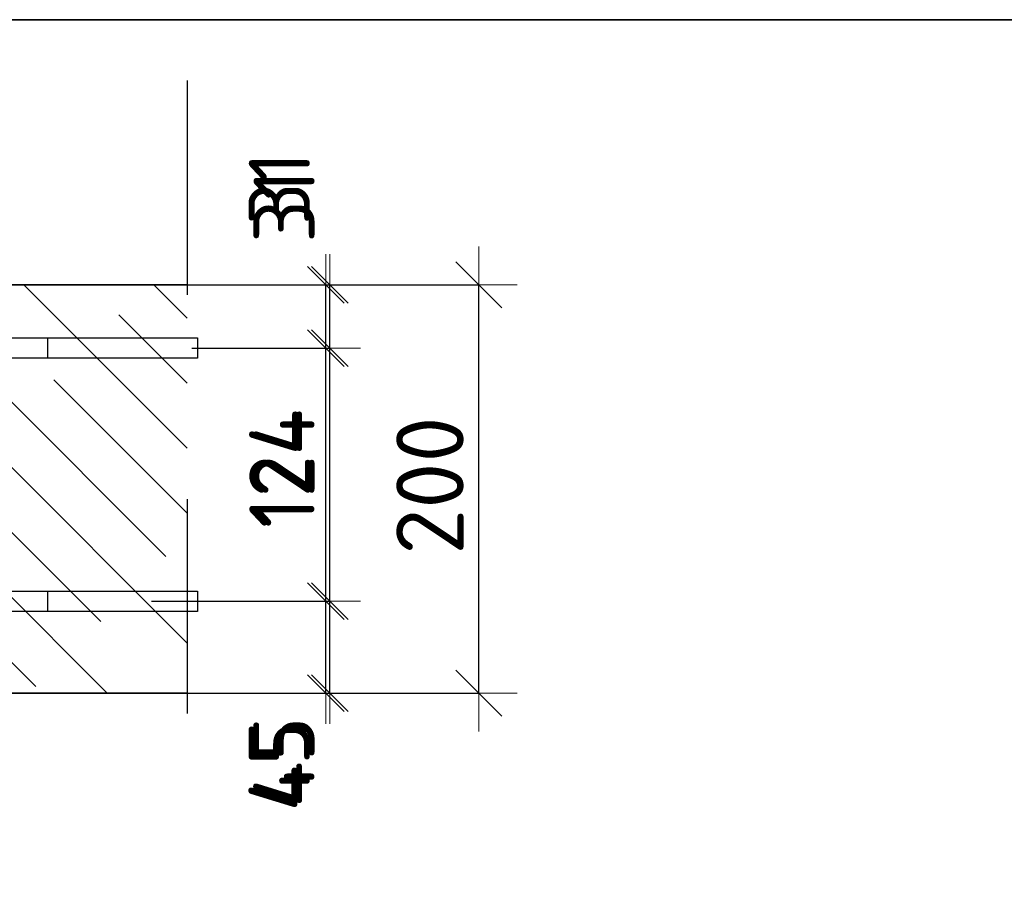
# Model space of a CAD drawing. Header units: metres. Extents: x -38 to 99, y -15 to 21.
# Tile 61 of 88: x 72.674 to 73.156, y 7.242 to 7.672. Entities that reach past the tile are written whole.
import ezdxf

# ---------------------------------------------------------------- set-up
doc = ezdxf.new("R2010")
doc.units = ezdxf.units.M
doc.header["$PDMODE"] = 65
doc.linetypes.add('______4', pattern=[0.135, 0.105, -0.03])
for name, color, linetype, lineweight in [('XR$3$Арм. стержнями верхней зоны', 180, 'Continuous', 35), ('XR$3$Арм. стержнями нижней зоны', 180, 'Continuous', 35), ('XR$3$Арм.стержн. Арматура края', 96, 'Continuous', 35), ('XR$3$Размерная линия (1)', 7, 'Continuous', 13), ('XR$3$Размерная линия_ общее', 7, 'Continuous', 13), ('XR$5$Арм. стержнями верхней зоны', 180, 'Continuous', 35), ('XR$5$Арм. стержнями нижней зоны', 180, 'Continuous', 35), ('XR$5$Арм.стержн. Арматура края', 96, 'Continuous', 35), ('XR$5$Размерная линия (1)', 7, 'Continuous', 13), ('XR$5$Размерная линия_ общее', 7, 'Continuous', 13)]:
    doc.layers.add(name, color=color, linetype=linetype, lineweight=lineweight)
doc.styles.add('ISOCPEUR', font='txt')
doc.dimstyles.new('DIMSTYLE_12', dxfattribs={"dimtxt": 0.03, "dimasz": 0.03, "dimexe": 0, "dimexo": 0, "dimgap": 0.015, "dimtad": 2, "dimdec": 0, "dimlfac": 1000, "dimrnd": 1, "dimzin": 12, "dimdsep": 46, "dimtxsty": 'ISOCPEUR', "dimblk1": 'ALL_ML_STRICH', "dimblk2": 'ALL_ML_STRICH', "dimsah": 1, "dimcen": 0, "dimclrd": 7, "dimclre": 256, "dimclrt": 7, "dimadec": 0, "dimazin": 0, "dimtfac": 1, "dimtdec": 0, "dimtix": 1, "dimtmove": 2, "dimatfit": 3, "dimfxl": 0, "dimtzin": 0, "dimlwd": 0, "dimlwe": -3, "dimarcsym": 0})
doc.dimstyles.new('DIMSTYLE_14', dxfattribs={"dimtxt": 0.03, "dimasz": 0.03, "dimexe": 0, "dimexo": 0, "dimgap": 0.015, "dimtad": 2, "dimdec": 0, "dimlfac": 1000, "dimrnd": 1, "dimzin": 12, "dimdsep": 46, "dimtxsty": 'ISOCPEUR', "dimblk1": 'ALL_ML_STRICH', "dimblk2": 'ALL_ML_STRICH', "dimsah": 1, "dimcen": 0, "dimclrd": 7, "dimclre": 256, "dimclrt": 7, "dimadec": 0, "dimazin": 0, "dimtfac": 1, "dimtdec": 0, "dimtix": 1, "dimtmove": 2, "dimatfit": 3, "dimfxl": 0, "dimtvp": 1.2, "dimtzin": 0, "dimlwd": 0, "dimlwe": -3, "dimarcsym": 0})
doc.dimstyles.new('DIMSTYLE_8', dxfattribs={"dimtxt": 0.033, "dimasz": 0.0375, "dimexe": 0, "dimexo": 0, "dimgap": 0.0165, "dimtad": 2, "dimdec": 0, "dimlfac": 1000, "dimrnd": 1, "dimzin": 12, "dimdsep": 46, "dimtxsty": 'ISOCPEUR', "dimblk1": 'ALL_ML_STRICH', "dimblk2": 'ALL_ML_STRICH', "dimsah": 1, "dimcen": 0, "dimclrd": 7, "dimclre": 256, "dimclrt": 7, "dimadec": 0, "dimazin": 0, "dimtfac": 1, "dimtdec": 0, "dimtix": 1, "dimtmove": 2, "dimatfit": 3, "dimfxl": 0, "dimtzin": 0, "dimlwd": 0, "dimlwe": -3, "dimarcsym": 0})
pattern_1 = [(135, (0, 0), (-0.031819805, -0.031819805), [0.4, -0.05, 0, -0.05]), (135, (-0.01591, -0.01591), (-0.031819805, -0.031819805), [0.8, -0.1, 0.1, -0.1])]

# ---------------------------------------------------------------- blocks, each defined once
blk = doc.blocks.new('ALL_ML_STRICH')
at = {"color": 0, "linetype": 'ByBlock', "lineweight": -2}
for p, q in [((0, -0.5), (0, 0.5)), ((-0.3, -0.3), (0.3, 0.3)), ((-1, 0), (0.5, 0))]:
    blk.add_line(p, q, dxfattribs=at)
blk = doc.blocks.new('*D135')
at = {"layer": 'DEFPOINTS', "color": 7, "linetype": 'Continuous', "lineweight": 13, "transparency": 33554687}
for p in [(72.7273, 7.54188), (72.7273, 7.34188), (72.89884, 7.34188)]:
    blk.add_point(p, dxfattribs=at)
at = {"layer": 'XR$3$Размерная линия_ общее', "color": 253, "linetype": 'Continuous', "lineweight": -2, "true_color": 0xa0a0a0, "transparency": 33554687}
for p, q in [((72.7473, 7.54188), (72.89884, 7.54188)), ((72.7473, 7.34188), (72.89884, 7.34188))]:
    blk.add_line(p, q, dxfattribs=at)
at = {"layer": 'XR$3$Размерная линия_ общее', "color": 7, "linetype": 'Continuous', "lineweight": -2, "transparency": 33554687}
blk.add_line((72.89884, 7.34188), (72.89884, 7.54188), dxfattribs=at)
at = {"layer": 'XR$3$Размерная линия_ общее', "color": 7, "linetype": 'Continuous', "lineweight": 13, "transparency": 33554687, "xscale": 0.0375, "yscale": 0.0375, "zscale": 0.0375}
for p, rotation in [((72.89884, 7.54188), 90), ((72.89884, 7.34188), 270)]:
    blk.add_blockref('ALL_ML_STRICH', p, dxfattribs=dict(at, rotation=rotation))
at = {"layer": 'XR$3$Размерная линия_ общее', "color": 7, "linetype": 'Continuous', "lineweight": 13, "transparency": 33554687, "insert": (72.87484, 7.44353), "char_height": 0.033, "width": 0.099, "attachment_point": 5, "rotation": 90, "style": 'ISOCPEUR'}
blk.add_mtext('\\A1;{200}', dxfattribs=at)
blk = doc.blocks.new('*D201')
at = {"layer": 'DEFPOINTS', "color": 7, "linetype": 'Continuous', "lineweight": 13, "transparency": 33554687}
for p in [(72.73118, 7.38688), (72.74403, 7.34188), (72.82384, 7.34188)]:
    blk.add_point(p, dxfattribs=at)
at = {"layer": 'XR$3$Размерная линия (1)', "color": 9, "linetype": 'Continuous', "lineweight": -2, "true_color": 0xc7c7c7, "transparency": 33554687}
for p, q in [((72.75118, 7.38688), (72.82384, 7.38688)), ((72.76403, 7.34188), (72.82384, 7.34188))]:
    blk.add_line(p, q, dxfattribs=at)
at = {"layer": 'XR$3$Размерная линия (1)', "color": 7, "linetype": 'Continuous', "lineweight": -2, "transparency": 33554687}
blk.add_line((72.82384, 7.34188), (72.82384, 7.38688), dxfattribs=at)
at = {"layer": 'XR$3$Размерная линия (1)', "color": 7, "linetype": 'Continuous', "lineweight": 13, "transparency": 33554687, "xscale": 0.03, "yscale": 0.03, "zscale": 0.03}
for p, rotation in [((72.82384, 7.38688), 90), ((72.82384, 7.34188), 270)]:
    blk.add_blockref('ALL_ML_STRICH', p, dxfattribs=dict(at, rotation=rotation))
at = {"layer": 'XR$3$Размерная линия (1)', "color": 7, "linetype": 'Continuous', "lineweight": 13, "transparency": 33554687, "insert": (72.80098, 7.30614), "char_height": 0.03, "width": 0.06, "attachment_point": 5, "rotation": 90, "style": 'ISOCPEUR'}
blk.add_mtext('\\A1;{45}', dxfattribs=at)
blk = doc.blocks.new('*D202')
at = {"layer": 'DEFPOINTS', "color": 7, "linetype": 'Continuous', "lineweight": 13, "transparency": 33554687}
for p in [(72.73821, 7.51088), (72.73118, 7.38688), (72.82384, 7.38688)]:
    blk.add_point(p, dxfattribs=at)
at = {"layer": 'XR$3$Размерная линия (1)', "color": 9, "linetype": 'Continuous', "lineweight": -2, "true_color": 0xc7c7c7, "transparency": 33554687}
for p, q in [((72.75821, 7.51088), (72.82384, 7.51088)), ((72.75118, 7.38688), (72.82384, 7.38688))]:
    blk.add_line(p, q, dxfattribs=at)
at = {"layer": 'XR$3$Размерная линия (1)', "color": 7, "linetype": 'Continuous', "lineweight": -2, "transparency": 33554687}
blk.add_line((72.82384, 7.38688), (72.82384, 7.51088), dxfattribs=at)
at = {"layer": 'XR$3$Размерная линия (1)', "color": 7, "linetype": 'Continuous', "lineweight": 13, "transparency": 33554687, "xscale": 0.03, "yscale": 0.03, "zscale": 0.03}
for p, rotation in [((72.82384, 7.51088), 90), ((72.82384, 7.38688), 270)]:
    blk.add_blockref('ALL_ML_STRICH', p, dxfattribs=dict(at, rotation=rotation))
at = {"layer": 'XR$3$Размерная линия (1)', "color": 7, "linetype": 'Continuous', "lineweight": 13, "transparency": 33554687, "insert": (72.80134, 7.45188), "char_height": 0.03, "width": 0.09, "attachment_point": 5, "rotation": 90, "style": 'ISOCPEUR'}
blk.add_mtext('\\A1;{124}', dxfattribs=at)
blk = doc.blocks.new('*D203')
at = {"layer": 'DEFPOINTS', "color": 7, "linetype": 'Continuous', "lineweight": 13, "transparency": 33554687}
for p in [(72.72034, 7.54188), (72.73821, 7.51088), (72.82384, 7.51088)]:
    blk.add_point(p, dxfattribs=at)
at = {"layer": 'XR$3$Размерная линия (1)', "color": 9, "linetype": 'Continuous', "lineweight": -2, "true_color": 0xc7c7c7, "transparency": 33554687}
for p, q in [((72.74034, 7.54188), (72.82384, 7.54188)), ((72.75821, 7.51088), (72.82384, 7.51088))]:
    blk.add_line(p, q, dxfattribs=at)
at = {"layer": 'XR$3$Размерная линия (1)', "color": 7, "linetype": 'Continuous', "lineweight": -2, "transparency": 33554687}
blk.add_line((72.82384, 7.51088), (72.82384, 7.54188), dxfattribs=at)
at = {"layer": 'XR$3$Размерная линия (1)', "color": 7, "linetype": 'Continuous', "lineweight": 13, "transparency": 33554687, "xscale": 0.03, "yscale": 0.03, "zscale": 0.03}
for p, rotation in [((72.82384, 7.54188), 90), ((72.82384, 7.51088), 270)]:
    blk.add_blockref('ALL_ML_STRICH', p, dxfattribs=dict(at, rotation=rotation))
at = {"layer": 'XR$3$Размерная линия (1)', "color": 7, "linetype": 'Continuous', "lineweight": 13, "transparency": 33554687, "insert": (72.8011, 7.58917), "char_height": 0.03, "width": 0.06, "attachment_point": 5, "rotation": 90, "style": 'ISOCPEUR'}
blk.add_mtext('\\A1;{31}', dxfattribs=at)
blk = doc.blocks.new('*D370')
at = {"layer": 'DEFPOINTS', "color": 7, "linetype": 'Continuous', "lineweight": 13, "transparency": 33554687}
for p in [(72.7273, 7.54188), (72.7273, 7.34188), (72.89884, 7.34188)]:
    blk.add_point(p, dxfattribs=at)
at = {"layer": 'XR$5$Размерная линия_ общее', "color": 253, "linetype": 'Continuous', "lineweight": -2, "true_color": 0xa0a0a0, "transparency": 33554687}
for p, q in [((72.7473, 7.54188), (72.89884, 7.54188)), ((72.7473, 7.34188), (72.89884, 7.34188))]:
    blk.add_line(p, q, dxfattribs=at)
at = {"layer": 'XR$5$Размерная линия_ общее', "color": 7, "linetype": 'Continuous', "lineweight": -2, "transparency": 33554687}
blk.add_line((72.89884, 7.34188), (72.89884, 7.54188), dxfattribs=at)
at = {"layer": 'XR$5$Размерная линия_ общее', "color": 7, "linetype": 'Continuous', "lineweight": 13, "transparency": 33554687, "xscale": 0.0375, "yscale": 0.0375, "zscale": 0.0375}
for p, rotation in [((72.89884, 7.54188), 90), ((72.89884, 7.34188), 270)]:
    blk.add_blockref('ALL_ML_STRICH', p, dxfattribs=dict(at, rotation=rotation))
at = {"layer": 'XR$5$Размерная линия_ общее', "color": 7, "linetype": 'Continuous', "lineweight": 13, "transparency": 33554687, "insert": (72.87484, 7.44353), "char_height": 0.033, "width": 0.099, "attachment_point": 5, "rotation": 90, "style": 'ISOCPEUR'}
blk.add_mtext('\\A1;{200}', dxfattribs=at)
blk = doc.blocks.new('*D443')
at = {"layer": 'DEFPOINTS', "color": 7, "linetype": 'Continuous', "lineweight": 13, "transparency": 33554687}
for p in [(72.71852, 7.38688), (72.73137, 7.34188), (72.82582, 7.34188)]:
    blk.add_point(p, dxfattribs=at)
at = {"layer": 'XR$5$Размерная линия (1)', "color": 9, "linetype": 'Continuous', "lineweight": -2, "true_color": 0xc7c7c7, "transparency": 33554687}
for p, q in [((72.73852, 7.38688), (72.82582, 7.38688)), ((72.75137, 7.34188), (72.82582, 7.34188))]:
    blk.add_line(p, q, dxfattribs=at)
at = {"layer": 'XR$5$Размерная линия (1)', "color": 7, "linetype": 'Continuous', "lineweight": -2, "transparency": 33554687}
blk.add_line((72.82582, 7.34188), (72.82582, 7.38688), dxfattribs=at)
at = {"layer": 'XR$5$Размерная линия (1)', "color": 7, "linetype": 'Continuous', "lineweight": 13, "transparency": 33554687, "xscale": 0.03, "yscale": 0.03, "zscale": 0.03}
for p, rotation in [((72.82582, 7.38688), 90), ((72.82582, 7.34188), 270)]:
    blk.add_blockref('ALL_ML_STRICH', p, dxfattribs=dict(at, rotation=rotation))
at = {"layer": 'XR$5$Размерная линия (1)', "color": 7, "linetype": 'Continuous', "lineweight": 13, "transparency": 33554687, "insert": (72.80331, 7.30812), "char_height": 0.03, "width": 0.06, "attachment_point": 5, "rotation": 90, "style": 'ISOCPEUR'}
blk.add_mtext('\\A1;{45}', dxfattribs=at)
blk = doc.blocks.new('*D444')
at = {"layer": 'DEFPOINTS', "color": 7, "linetype": 'Continuous', "lineweight": 13, "transparency": 33554687}
for p in [(72.75868, 7.51088), (72.71852, 7.38688), (72.82582, 7.38688)]:
    blk.add_point(p, dxfattribs=at)
at = {"layer": 'XR$5$Размерная линия (1)', "color": 9, "linetype": 'Continuous', "lineweight": -2, "true_color": 0xc7c7c7, "transparency": 33554687}
for p, q in [((72.77868, 7.51088), (72.82582, 7.51088)), ((72.73852, 7.38688), (72.82582, 7.38688))]:
    blk.add_line(p, q, dxfattribs=at)
at = {"layer": 'XR$5$Размерная линия (1)', "color": 7, "linetype": 'Continuous', "lineweight": -2, "transparency": 33554687}
blk.add_line((72.82582, 7.38688), (72.82582, 7.51088), dxfattribs=at)
at = {"layer": 'XR$5$Размерная линия (1)', "color": 7, "linetype": 'Continuous', "lineweight": 13, "transparency": 33554687, "xscale": 0.03, "yscale": 0.03, "zscale": 0.03}
for p, rotation in [((72.82582, 7.51088), 90), ((72.82582, 7.38688), 270)]:
    blk.add_blockref('ALL_ML_STRICH', p, dxfattribs=dict(at, rotation=rotation))
at = {"layer": 'XR$5$Размерная линия (1)', "color": 7, "linetype": 'Continuous', "lineweight": 13, "transparency": 33554687, "insert": (72.80332, 7.45188), "char_height": 0.03, "width": 0.09, "attachment_point": 5, "rotation": 90, "style": 'ISOCPEUR'}
blk.add_mtext('\\A1;{124}', dxfattribs=at)
blk = doc.blocks.new('*D445')
at = {"layer": 'DEFPOINTS', "color": 7, "linetype": 'Continuous', "lineweight": 13, "transparency": 33554687}
for p in [(72.70768, 7.54188), (72.75868, 7.51088), (72.82582, 7.51088)]:
    blk.add_point(p, dxfattribs=at)
at = {"layer": 'XR$5$Размерная линия (1)', "color": 9, "linetype": 'Continuous', "lineweight": -2, "true_color": 0xc7c7c7, "transparency": 33554687}
for p, q in [((72.72768, 7.54188), (72.82582, 7.54188)), ((72.77868, 7.51088), (72.82582, 7.51088))]:
    blk.add_line(p, q, dxfattribs=at)
at = {"layer": 'XR$5$Размерная линия (1)', "color": 7, "linetype": 'Continuous', "lineweight": -2, "transparency": 33554687}
blk.add_line((72.82582, 7.51088), (72.82582, 7.54188), dxfattribs=at)
at = {"layer": 'XR$5$Размерная линия (1)', "color": 7, "linetype": 'Continuous', "lineweight": 13, "transparency": 33554687, "xscale": 0.03, "yscale": 0.03, "zscale": 0.03}
for p, rotation in [((72.82582, 7.54188), 90), ((72.82582, 7.51088), 270)]:
    blk.add_blockref('ALL_ML_STRICH', p, dxfattribs=dict(at, rotation=rotation))
at = {"layer": 'XR$5$Размерная линия (1)', "color": 7, "linetype": 'Continuous', "lineweight": 13, "transparency": 33554687, "insert": (72.80341, 7.58046), "char_height": 0.03, "width": 0.06, "attachment_point": 5, "rotation": 90, "style": 'ISOCPEUR'}
blk.add_mtext('\\A1;{31}', dxfattribs=at)

msp = doc.modelspace()

# ---------------------------------------------------------------- hatches: boundary and pattern name
at = {"linetype": 'Continuous', "lineweight": 13, "transparency": 33554687}
h = msp.add_hatch(dxfattribs=at)
h.set_pattern_fill('__________540', scale=0.015, style=0, pattern_type=2)
h.set_pattern_definition(pattern_1)
h.paths.add_polyline_path([(72.1675, 7.54188), (72.1675, 7.34188), (72.75595, 7.34188), (72.75595, 7.54188)], flags=0)
h = msp.add_hatch(dxfattribs=at)
h.set_pattern_fill('__________540', scale=0.015, style=0, pattern_type=2)
h.set_pattern_definition(pattern_1)
h.paths.add_polyline_path([(72.1675, 7.54188), (72.1675, 7.34188), (72.75595, 7.34188), (72.75595, 7.54188)], flags=0)

# ---------------------------------------------------------------- linework, layer by layer
at = {"color": 7, "linetype": 'Continuous', "lineweight": 35, "transparency": 33554687}
for p, q in [((67.91979, 7.67171), (86.41979, 7.67171)), ((72.75595, 7.54188), (72.1675, 7.54188)), ((72.75595, 7.54188), (72.1675, 7.54188)), ((72.1675, 7.34188), (72.75595, 7.34188)), ((72.1675, 7.34188), (72.75595, 7.34188))]:
    msp.add_line(p, q, dxfattribs=at)
at = {"color": 7, "linetype": '______4', "lineweight": 25, "transparency": 33554687}
msp.add_line((72.75595, 7.64188), (72.75595, 7.24188), dxfattribs=at)
msp.add_line((72.75595, 7.64188), (72.75595, 7.24188), dxfattribs=at)
at = {"layer": 'XR$3$Арм. стержнями верхней зоны', "color": 4, "linetype": 'Continuous', "lineweight": 25, "transparency": 33554687}
for points in [[(72.76095, 7.50588), (72.1875, 7.50588), (72.1875, 7.51588), (72.76095, 7.51588), (72.76095, 7.50588)], [(72.76095, 7.50588), (72.44251, 7.50588), (72.44251, 7.51588), (72.76095, 7.51588), (72.76095, 7.50588)]]:
    msp.add_lwpolyline(points, dxfattribs=at)
at = {"layer": 'XR$3$Арм. стержнями нижней зоны', "color": 4, "linetype": 'Continuous', "lineweight": 25, "transparency": 33554687}
for points in [[(72.76095, 7.38188), (72.1875, 7.38188), (72.1875, 7.39188), (72.76095, 7.39188), (72.76095, 7.38188)], [(72.76095, 7.38188), (72.44251, 7.38188), (72.44251, 7.39188), (72.76095, 7.39188), (72.76095, 7.38188)]]:
    msp.add_lwpolyline(points, dxfattribs=at)
at = {"layer": 'XR$3$Арм.стержн. Арматура края', "color": 4, "linetype": 'Continuous', "lineweight": 25, "transparency": 33554687}
for points in [[(72.21607, 7.51588), (72.6875, 7.51588), (72.6875, 7.50588), (72.21676, 7.50588)], [(72.21676, 7.39188), (72.6875, 7.39188), (72.6875, 7.38188)], [(72.6875, 7.38188), (72.21607, 7.38188)]]:
    msp.add_lwpolyline(points, dxfattribs=at)
at = {"layer": 'XR$5$Арм. стержнями верхней зоны', "color": 4, "linetype": 'Continuous', "lineweight": 25, "transparency": 33554687}
for points in [[(72.76095, 7.50588), (72.1875, 7.50588), (72.1875, 7.51588), (72.76095, 7.51588), (72.76095, 7.50588)], [(72.76095, 7.50588), (72.44251, 7.50588), (72.44251, 7.51588), (72.76095, 7.51588), (72.76095, 7.50588)]]:
    msp.add_lwpolyline(points, dxfattribs=at)
at = {"layer": 'XR$5$Арм. стержнями нижней зоны', "color": 4, "linetype": 'Continuous', "lineweight": 25, "transparency": 33554687}
for points in [[(72.76095, 7.38188), (72.1875, 7.38188), (72.1875, 7.39188), (72.76095, 7.39188), (72.76095, 7.38188)], [(72.76095, 7.38188), (72.44251, 7.38188), (72.44251, 7.39188), (72.76095, 7.39188), (72.76095, 7.38188)]]:
    msp.add_lwpolyline(points, dxfattribs=at)
at = {"layer": 'XR$5$Арм.стержн. Арматура края', "color": 4, "linetype": 'Continuous', "lineweight": 25, "transparency": 33554687}
for points in [[(72.21607, 7.51588), (72.6875, 7.51588), (72.6875, 7.50588), (72.21676, 7.50588)], [(72.21676, 7.39188), (72.6875, 7.39188), (72.6875, 7.38188)], [(72.6875, 7.38188), (72.21607, 7.38188)]]:
    msp.add_lwpolyline(points, dxfattribs=at)

# ---------------------------------------------------------------- dimensions: what is measured, and where the dimension line sits
at = {"layer": 'XR$3$Размерная линия (1)', "color": 7, "linetype": 'Continuous', "lineweight": 13, "transparency": 33554687}
for base, p1, p2, dimstyle, picture, middle in [((72.82384, 7.54188), (72.75821, 7.51088), (72.74034, 7.54188), 'DIMSTYLE_14', '*D203', (72.8011, 7.58917)), ((72.82384, 7.51088), (72.75118, 7.38688), (72.75821, 7.51088), 'DIMSTYLE_12', '*D202', (72.80134, 7.45188)), ((72.82384, 7.38688), (72.76403, 7.34188), (72.75118, 7.38688), 'DIMSTYLE_14', '*D201', (72.80098, 7.30614))]:
    dim = msp.add_linear_dim(base=base, p1=p1, p2=p2, angle=90, dimstyle=dimstyle, override={"dimpost": '<>', "dimclrd": 7, "dimclre": 9, "dimclrt": 7, "dimlwd": 0, "dimlwe": 65533}, dxfattribs=at)
    dim.commit()
    dim.dimension.update_dxf_attribs({"geometry": picture, "text_midpoint": middle, "dimtype": 160})
at = {"layer": 'XR$3$Размерная линия_ общее', "color": 7, "linetype": 'Continuous', "lineweight": 13, "transparency": 33554687}
dim = msp.add_linear_dim(base=(72.89884, 7.54188), p1=(72.7473, 7.34188), p2=(72.7473, 7.54188), angle=90, dimstyle='DIMSTYLE_8', override={"dimpost": '<>', "dimclrd": 7, "dimclre": 253, "dimclrt": 7, "dimlwd": 0, "dimlwe": 65533}, dxfattribs=at)
dim.commit()
dim.dimension.update_dxf_attribs({"geometry": '*D135', "text_midpoint": (72.87484, 7.44353), "dimtype": 160})
at = {"layer": 'XR$5$Размерная линия (1)', "color": 7, "linetype": 'Continuous', "lineweight": 13, "transparency": 33554687}
for base, p1, p2, dimstyle, picture, middle in [((72.82582, 7.54188), (72.77868, 7.51088), (72.72768, 7.54188), 'DIMSTYLE_14', '*D445', (72.80341, 7.58046)), ((72.82582, 7.51088), (72.73852, 7.38688), (72.77868, 7.51088), 'DIMSTYLE_12', '*D444', (72.80332, 7.45188)), ((72.82582, 7.38688), (72.75137, 7.34188), (72.73852, 7.38688), 'DIMSTYLE_14', '*D443', (72.80331, 7.30812))]:
    dim = msp.add_linear_dim(base=base, p1=p1, p2=p2, angle=90, dimstyle=dimstyle, override={"dimpost": '<>', "dimclrd": 7, "dimclre": 9, "dimclrt": 7, "dimlwd": 0, "dimlwe": 65533}, dxfattribs=at)
    dim.commit()
    dim.dimension.update_dxf_attribs({"geometry": picture, "text_midpoint": middle, "dimtype": 160})
at = {"layer": 'XR$5$Размерная линия_ общее', "color": 7, "linetype": 'Continuous', "lineweight": 13, "transparency": 33554687}
dim = msp.add_linear_dim(base=(72.89884, 7.54188), p1=(72.7473, 7.34188), p2=(72.7473, 7.54188), angle=90, dimstyle='DIMSTYLE_8', override={"dimpost": '<>', "dimclrd": 7, "dimclre": 253, "dimclrt": 7, "dimlwd": 0, "dimlwe": 65533}, dxfattribs=at)
dim.commit()
dim.dimension.update_dxf_attribs({"geometry": '*D370', "text_midpoint": (72.87484, 7.44353), "dimtype": 160})

doc.saveas('drawing.dxf')
